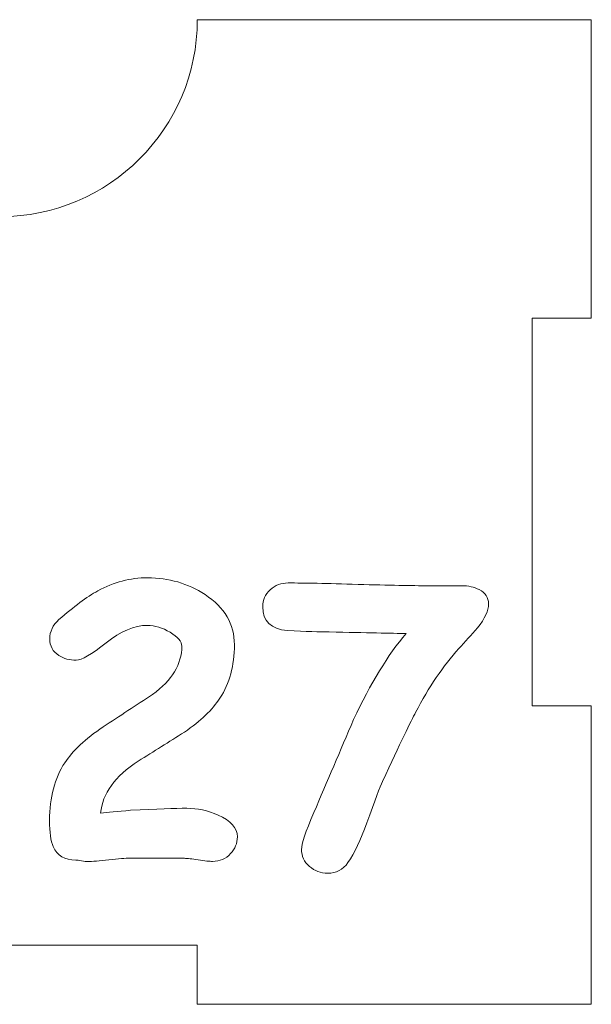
# Model space of a CAD drawing. Header units: millimetres. Extents: x -811 to 1340, y -192 to 870.
# Tile 62 of 256: x 578 to 607, y 112 to 162. Entities that reach past the tile are written whole.
import ezdxf

# ---------------------------------------------------------------- set-up
doc = ezdxf.new("R2010")
doc.units = ezdxf.units.MM
doc.header["$MEASUREMENT"] = 0
doc.layers.add('layer 1', color=7, linetype='Continuous')

msp = doc.modelspace()

# ---------------------------------------------------------------- linework, layer by layer
at = {"layer": 'layer 1', "color": 250, "lineweight": 9}
msp.add_open_spline([(606.8618, 127.1878), (606.8618, 127.1878), (606.8618, 112.0378), (606.8618, 112.0378), (606.8618, 112.0378), (606.8618, 112.0378), (586.8618, 112.0378), (586.8618, 112.0378), (586.8618, 112.0378), (586.8618, 112.0378), (586.8618, 115.0378), (586.8618, 115.0378), (586.8618, 115.0378), (586.8618, 115.0378), (566.8618, 115.0378), (566.8618, 115.0378), (566.8618, 115.0378), (566.8618, 115.0378), (566.8618, 112.0378), (566.8618, 112.0378), (566.8618, 112.0378), (566.8618, 112.0378), (546.8618, 112.0378), (546.8618, 112.0378), (546.8618, 112.0378), (546.8618, 112.0378), (546.8618, 127.1878), (546.8618, 127.1878), (546.8618, 127.1878), (546.8618, 127.1878), (549.8618, 127.1878), (549.8618, 127.1878), (549.8618, 127.1878), (549.8618, 127.1878), (549.8618, 146.8878), (549.8618, 146.8878), (549.8618, 146.8878), (549.8618, 146.8878), (546.8618, 146.8878), (546.8618, 146.8878), (546.8618, 146.8878), (546.8618, 146.8878), (546.8618, 162.0378), (546.8618, 162.0378), (546.8618, 162.0378), (546.8618, 162.0378), (566.8617, 162.0378), (566.8617, 162.0378), (566.8617, 162.0378), (566.8617, 156.5159), (571.3399, 152.0378), (576.8617, 152.0378), (576.8617, 152.0378), (582.3835, 152.0378), (586.8617, 156.5159), (586.8617, 162.0378), (586.8617, 162.0378), (586.8617, 162.0378), (606.8618, 162.0378), (606.8618, 162.0378), (606.8618, 162.0378), (606.8618, 162.0378), (606.8618, 146.8878), (606.8618, 146.8878), (606.8618, 146.8878), (606.8618, 146.8878), (603.8618, 146.8878), (603.8618, 146.8878), (603.8618, 146.8878), (603.8618, 146.8878), (603.8618, 127.1878), (603.8618, 127.1878), (603.8618, 127.1878), (603.8618, 127.1878), (606.8618, 127.1878), (606.8618, 127.1878)], degree=3, knots=[0, 0, 0, 0, 0.05, 0.05, 0.05, 0.05, 0.1, 0.1, 0.1, 0.1, 0.15, 0.15, 0.15, 0.15, 0.2, 0.2, 0.2, 0.2, 0.25, 0.25, 0.25, 0.25, 0.3, 0.3, 0.3, 0.3, 0.35, 0.35, 0.35, 0.35, 0.4, 0.4, 0.4, 0.4, 0.45, 0.45, 0.45, 0.45, 0.5, 0.5, 0.5, 0.5, 0.55, 0.55, 0.55, 0.55, 0.6, 0.6, 0.6, 0.6, 0.65, 0.65, 0.65, 0.65, 0.7, 0.7, 0.7, 0.7, 0.75, 0.75, 0.75, 0.75, 0.8, 0.8, 0.8, 0.8, 0.85, 0.85, 0.85, 0.85, 0.9, 0.9, 0.9, 0.9, 1, 1, 1, 1], dxfattribs=at)
at = {"layer": 'layer 1', "color": 114, "lineweight": 9}
for points, knots in [([(587.6381, 119.2945), (587.4847, 119.2945), (587.2419, 119.32), (586.9126, 119.3744), (586.9126, 119.3744), (586.5866, 119.4256), (586.3501, 119.4511), (586.2063, 119.4511), (586.2063, 119.4511), (586.2063, 119.4511), (583.4543, 119.4608), (583.4543, 119.4608), (583.4543, 119.4608), (583.2146, 119.4608), (582.8566, 119.4319), (582.3772, 119.3744), (582.3772, 119.3744), (581.8946, 119.3168), (581.5334, 119.2882), (581.2904, 119.2882), (581.2904, 119.2882), (581.2202, 119.2882), (581.121, 119.3008), (580.99, 119.3265), (580.99, 119.3265), (580.859, 119.352), (580.7599, 119.3617), (580.6895, 119.3617), (580.6895, 119.3617), (580.1271, 119.3617), (579.7467, 119.5918), (579.5484, 120.0456), (579.5484, 120.0456), (579.4238, 120.3333), (579.3599, 120.7775), (579.3599, 121.3753), (579.3599, 121.3753), (579.3599, 122.5418), (579.6188, 123.5199), (580.1366, 124.3062), (580.1366, 124.3062), (580.5361, 124.9103), (581.1818, 125.5177), (582.0767, 126.1217), (582.0767, 126.1217), (582.9205, 126.6778), (583.7579, 127.2308), (584.5954, 127.7773), (584.5954, 127.7773), (585.583, 128.4965), (586.0753, 129.3115), (586.0753, 130.2225), (586.0753, 130.2225), (586.0753, 130.459), (585.877, 130.6956), (585.4839, 130.9289), (585.4839, 130.9289), (585.0907, 131.1622), (584.7072, 131.2805), (584.3333, 131.2805), (584.3333, 131.2805), (583.6716, 131.2805), (582.9717, 130.9865), (582.2301, 130.3951), (582.2301, 130.3951), (581.4918, 129.8038), (580.9835, 129.5098), (580.7087, 129.5098), (580.7087, 129.5098), (580.3764, 129.5098), (580.0887, 129.5897), (579.8394, 129.7526), (579.8394, 129.7526), (579.5261, 129.954), (579.3695, 130.232), (579.3695, 130.5869), (579.3695, 130.5869), (579.3695, 130.9673), (579.5261, 131.2965), (579.8394, 131.5713), (579.8394, 131.5713), (580.5937, 132.2393), (581.252, 132.7251), (581.8147, 133.032), (581.8147, 133.032), (582.6265, 133.4764), (583.4639, 133.6968), (584.3333, 133.6968), (584.3333, 133.6968), (585.4136, 133.6968), (586.3884, 133.4123), (587.2546, 132.8435), (587.2546, 132.8435), (588.2487, 132.1946), (588.7441, 131.3477), (588.7441, 130.2992), (588.7441, 130.2992), (588.7441, 129.2381), (588.5011, 128.3335), (588.0122, 127.592), (588.0122, 127.592), (587.6318, 126.9975), (587.031, 126.4222), (586.2063, 125.8596), (586.2063, 125.8596), (585.4264, 125.3674), (584.6465, 124.8752), (583.8667, 124.3894), (583.8667, 124.3894), (582.6808, 123.6158), (582.0415, 122.7336), (581.9553, 121.7397), (581.9553, 121.7397), (582.2973, 121.7844), (582.8054, 121.8323), (583.4735, 121.8898), (583.4735, 121.8898), (584.803, 121.957), (585.7556, 121.9922), (586.3277, 121.9922), (586.3277, 121.9922), (586.8647, 121.9922), (587.3953, 121.8771), (587.9195, 121.647), (587.9195, 121.647), (588.5683, 121.3593), (588.8943, 120.9885), (588.8943, 120.541), (588.8943, 120.541), (588.8943, 120.215), (588.7793, 119.9305), (588.5492, 119.6877), (588.5492, 119.6877), (588.303, 119.4256), (588.0025, 119.2945), (587.6381, 119.2945)], [0, 0, 0, 0, 0.0285714, 0.0285714, 0.0285714, 0.0285714, 0.0571429, 0.0571429, 0.0571429, 0.0571429, 0.0857143, 0.0857143, 0.0857143, 0.0857143, 0.1142857, 0.1142857, 0.1142857, 0.1142857, 0.1428571, 0.1428571, 0.1428571, 0.1428571, 0.1714286, 0.1714286, 0.1714286, 0.1714286, 0.2, 0.2, 0.2, 0.2, 0.2285714, 0.2285714, 0.2285714, 0.2285714, 0.2571429, 0.2571429, 0.2571429, 0.2571429, 0.2857143, 0.2857143, 0.2857143, 0.2857143, 0.3142857, 0.3142857, 0.3142857, 0.3142857, 0.3428571, 0.3428571, 0.3428571, 0.3428571, 0.3714286, 0.3714286, 0.3714286, 0.3714286, 0.4, 0.4, 0.4, 0.4, 0.4285714, 0.4285714, 0.4285714, 0.4285714, 0.4571429, 0.4571429, 0.4571429, 0.4571429, 0.4857143, 0.4857143, 0.4857143, 0.4857143, 0.5142857, 0.5142857, 0.5142857, 0.5142857, 0.5428571, 0.5428571, 0.5428571, 0.5428571, 0.5714286, 0.5714286, 0.5714286, 0.5714286, 0.6, 0.6, 0.6, 0.6, 0.6285714, 0.6285714, 0.6285714, 0.6285714, 0.6571429, 0.6571429, 0.6571429, 0.6571429, 0.6857143, 0.6857143, 0.6857143, 0.6857143, 0.7142857, 0.7142857, 0.7142857, 0.7142857, 0.7428571, 0.7428571, 0.7428571, 0.7428571, 0.7714286, 0.7714286, 0.7714286, 0.7714286, 0.8, 0.8, 0.8, 0.8, 0.8285714, 0.8285714, 0.8285714, 0.8285714, 0.8571429, 0.8571429, 0.8571429, 0.8571429, 0.8857143, 0.8857143, 0.8857143, 0.8857143, 0.9142857, 0.9142857, 0.9142857, 0.9142857, 0.9428571, 0.9428571, 0.9428571, 0.9428571, 1, 1, 1, 1]), ([(597.4602, 130.8682), (596.7603, 130.8746), (595.4594, 130.9032), (593.5577, 130.9513), (593.5577, 130.9513), (593.0814, 130.9513), (592.3718, 130.9736), (591.4321, 131.0183), (591.4321, 131.0183), (590.601, 131.0855), (590.1856, 131.4882), (590.1856, 132.2265), (590.1856, 132.2265), (590.1856, 132.5685), (590.3102, 132.8562), (590.5595, 133.0895), (590.5595, 133.0895), (590.8088, 133.3196), (591.1156, 133.4347), (591.4768, 133.4347), (591.4768, 133.4347), (592.2631, 133.4347), (593.4458, 133.4123), (595.0215, 133.3645), (595.0215, 133.3645), (596.5972, 133.3164), (597.7799, 133.2941), (598.5662, 133.2941), (598.5662, 133.2941), (598.5662, 133.2941), (600.2793, 133.2941), (600.2793, 133.2941), (600.2793, 133.2941), (600.6182, 133.2941), (600.9153, 133.2271), (601.1711, 133.096), (601.1711, 133.096), (601.4875, 132.9361), (601.6473, 132.6964), (601.6473, 132.3767), (601.6473, 132.3767), (601.6473, 132.0347), (601.4588, 131.6257), (601.0848, 131.1494), (601.0848, 131.1494), (600.7716, 130.801), (600.4582, 130.4495), (600.1387, 130.1011), (600.1387, 130.1011), (599.3459, 129.2221), (598.614, 128.1417), (597.9396, 126.8601), (597.9396, 126.8601), (597.7255, 126.4606), (597.1662, 125.2907), (596.2617, 123.3506), (596.2617, 123.3506), (596.1433, 123.0948), (595.8781, 122.3949), (595.4657, 121.2538), (595.4657, 121.2538), (595.1526, 120.3908), (594.8361, 119.7164), (594.51, 119.2306), (594.51, 119.2306), (594.2607, 118.8758), (593.9155, 118.6968), (593.4713, 118.6968), (593.4713, 118.6968), (593.1293, 118.6968), (592.8224, 118.8119), (592.5539, 119.042), (592.5539, 119.042), (592.2854, 119.2753), (592.1512, 119.5598), (592.1512, 119.905), (592.1512, 119.905), (592.1512, 120.1735), (592.359, 120.7967), (592.7777, 121.7781), (592.7777, 121.7781), (593.4521, 123.3506), (594.1233, 124.9232), (594.7914, 126.4957), (594.7914, 126.4957), (595.6544, 128.3303), (596.5429, 129.7878), (597.4602, 130.8682)], [0, 0, 0, 0, 0.0434783, 0.0434783, 0.0434783, 0.0434783, 0.0869565, 0.0869565, 0.0869565, 0.0869565, 0.1304348, 0.1304348, 0.1304348, 0.1304348, 0.173913, 0.173913, 0.173913, 0.173913, 0.2173913, 0.2173913, 0.2173913, 0.2173913, 0.2608696, 0.2608696, 0.2608696, 0.2608696, 0.3043478, 0.3043478, 0.3043478, 0.3043478, 0.3478261, 0.3478261, 0.3478261, 0.3478261, 0.3913043, 0.3913043, 0.3913043, 0.3913043, 0.4347826, 0.4347826, 0.4347826, 0.4347826, 0.4782609, 0.4782609, 0.4782609, 0.4782609, 0.5217391, 0.5217391, 0.5217391, 0.5217391, 0.5652174, 0.5652174, 0.5652174, 0.5652174, 0.6086957, 0.6086957, 0.6086957, 0.6086957, 0.6521739, 0.6521739, 0.6521739, 0.6521739, 0.6956522, 0.6956522, 0.6956522, 0.6956522, 0.7391304, 0.7391304, 0.7391304, 0.7391304, 0.7826087, 0.7826087, 0.7826087, 0.7826087, 0.826087, 0.826087, 0.826087, 0.826087, 0.8695652, 0.8695652, 0.8695652, 0.8695652, 0.9130435, 0.9130435, 0.9130435, 0.9130435, 1, 1, 1, 1])]:
    msp.add_open_spline(points, degree=3, knots=knots, dxfattribs=at)

doc.saveas('drawing.dxf')
